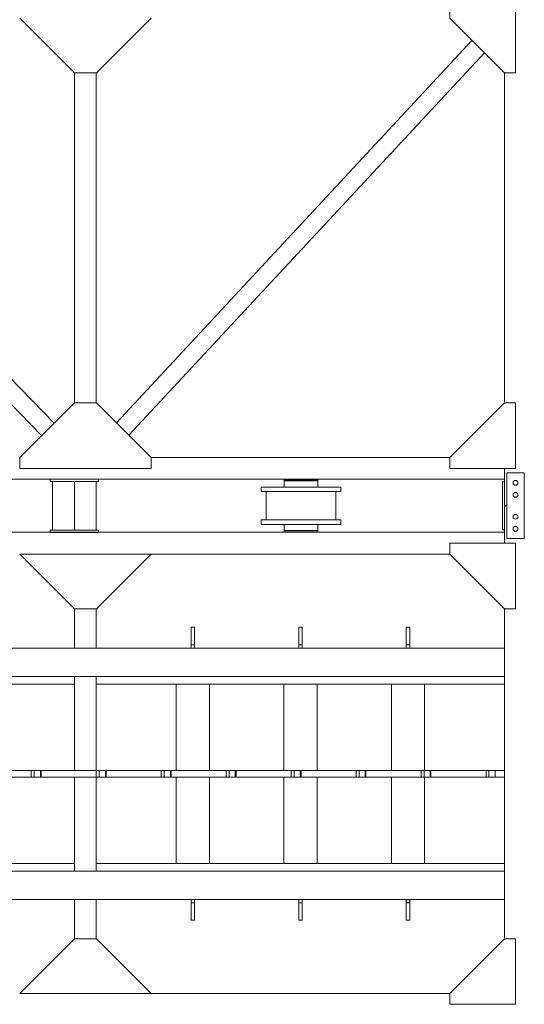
# Model space of a CAD drawing. Header units: millimetres. Extents: x -1413 to 6997, y -739331 to -733391.
# Tile 26 of 47: x 6005 to 6466, y -737183 to -736283. Entities that reach past the tile are written whole.
import ezdxf

# ---------------------------------------------------------------- set-up
doc = ezdxf.new("R2010")
doc.units = ezdxf.units.MM
doc.header["$MEASUREMENT"] = 0
for name, color, linetype, lineweight in [('Side Cradle Stbd', 7, 'Continuous', 0), ('Side Cradle Tower Rail Frame', 7, 'Continuous', 0), ('Side Slip Cradle Stbd', 7, 'Continuous', 0)]:
    doc.layers.add(name, color=color, linetype=linetype, lineweight=lineweight)

# ---------------------------------------------------------------- blocks, each defined once
blk = doc.blocks.new('*U59')
at = {"layer": 'Side Cradle Stbd', "color": 7, "linetype": 'Continuous', "lineweight": 0, "ltscale": 0.200003}
for p, q in [((3213.43, 79.63), (3263.43, 29.63)), ((3333.43, 79.63), (3283.43, 29.63)), ((3263.43, 29.63), (3283.43, 29.63)), ((3213.43, -321.83), (3263.43, -271.83)), ((3263.43, -271.83), (3283.43, -271.83)), ((3333.43, -321.83), (3283.43, -271.83)), ((3213.43, -331.83), (3213.43, -321.83)), ((3333.43, -331.83), (3333.43, -321.83)), ((3213.43, -331.83), (3333.43, -331.83)), ((3658.35, -336.08), (3674.35, -336.08)), ((3658.35, -396.08), (3658.35, -336.08)), ((3674.35, -336.08), (3674.35, -396.08)), ((3654.35, -344.08), (3656.35, -344.08)), ((3654.35, -344.08), (3654.35, -348.98)), ((3666.35, -347.28), (3667.19, -347.11)), ((3668.38, -356.92), (3668.55, -356.08)), ((3667.19, -378.11), (3666.35, -378.28)), ((3654.35, -388.08), (3656.35, -388.08)), ((3664.32, -387.92), (3664.8, -388.63)), ((3674.35, -396.08), (3658.35, -396.08)), ((3213.43, -410.32), (3263.43, -460.32)), ((3333.43, -410.32), (3283.43, -460.32)), ((3263.43, -460.32), (3283.43, -460.32)), ((3213.43, -811.79), (3263.43, -761.79)), ((3263.43, -761.79), (3283.43, -761.79)), ((3333.43, -811.79), (3283.43, -761.79))]:
    blk.add_line(p, q, dxfattribs=at)
at = {"layer": 'Side Cradle Stbd', "color": 7, "linetype": 'Continuous', "lineweight": 0}
for p, q in [((3301.83, -290.23), (3626.58, 59.4)), ((3313.15, -301.56), (3637.9, 48.08)), ((2933.13, 29.71), (3244.76, -290.5)), ((3263.37, 29.68), (3263.37, -271.89)), ((3283.37, -271.83), (3283.37, 29.63)), ((3656.35, -271.83), (3656.35, 29.63)), ((2933.13, 6.77), (3233.45, -301.82)), ((3606.35, -321.83), (3333.43, -321.83)), ((3656.35, -366.08), (3656.35, -331.83)), ((3241.37, -341.83), (2973.37, -341.83)), ((3241.37, -343.83), (3241.37, -341.83)), ((3275.37, -341.83), (3285.37, -341.83)), ((3285.37, -341.83), (3285.37, -343.83)), ((3656.35, -341.83), (3285.37, -341.83)), ((3462.38, -342.32), (3462.38, -341.83)), ((3478.38, -341.83), (3478.38, -342.32)), ((3243.37, -343.83), (3241.37, -343.83)), ((3263.37, -343.83), (3243.37, -343.83)), ((3243.37, -388.44), (3243.37, -343.83)), ((3263.37, -388.44), (3263.37, -343.83)), ((3263.37, -343.83), (3283.37, -343.83)), ((3283.37, -388.44), (3283.37, -343.83)), ((3285.37, -343.83), (3283.37, -343.83)), ((3462.98, -342.32), (3462.88, -342.32)), ((3464.54, -342.32), (3464.5, -342.32)), ((3464.66, -342.32), (3464.54, -342.32)), ((3464.67, -342.32), (3464.66, -342.32)), ((3464.72, -342.32), (3464.67, -342.32)), ((3467.31, -342.32), (3467.03, -342.32)), ((3476.04, -342.32), (3476.03, -342.32)), ((3476.09, -342.32), (3476.04, -342.32)), ((3476.21, -342.32), (3476.09, -342.32)), ((3477.46, -342.32), (3476.21, -342.32)), ((3477.77, -342.32), (3477.46, -342.32)), ((3477.77, -342.32), (3478.38, -342.32)), ((3481.15, -343.32), (3484.46, -343.32)), ((3485.62, -343.32), (3484.46, -343.32)), ((3484.46, -349.02), (3485.62, -349.02)), ((3506.62, -349.02), (3503.86, -349.02)), ((3438.58, -379.02), (3438.58, -353.02)), ((3484.24, -353.02), (3470.38, -353.02)), ((3502.18, -353.02), (3502.18, -379.02)), ((3656.35, -390.32), (3656.35, -366.08)), ((3484.24, -383.02), (3470.38, -383.02)), ((3506.62, -379.02), (3503.86, -379.02)), ((2973.37, -390.32), (3656.35, -390.32)), ((3241.37, -390.44), (3241.37, -388.44)), ((3241.37, -388.44), (3243.37, -388.44)), ((3243.37, -388.44), (3263.37, -388.44)), ((3283.37, -388.44), (3263.37, -388.44)), ((3285.37, -390.44), (3275.37, -390.44)), ((3283.37, -388.44), (3285.37, -388.44)), ((3285.37, -388.44), (3285.37, -390.44)), ((3462.38, -390.32), (3462.38, -389.72)), ((3478.38, -389.72), (3478.38, -390.32)), ((3481.15, -389.72), (3484.46, -389.72)), ((3485.62, -389.72), (3484.46, -389.72)), ((3213.43, -410.32), (3606.35, -410.32)), ((3263.37, -496.15), (3263.37, -460.27)), ((3283.37, -460.32), (3283.37, -496.15)), ((3656.35, -496.15), (3656.35, -460.32)), ((3263.37, -608.05), (3263.37, -529.15)), ((3283.37, -529.15), (3283.37, -608.05)), ((3656.35, -608.05), (3656.35, -529.15)), ((3263.37, -692.96), (3263.37, -614.05)), ((3283.37, -614.05), (3283.37, -692.96)), ((3656.35, -692.96), (3656.35, -614.05)), ((3263.37, -761.84), (3263.37, -725.96)), ((3283.37, -725.96), (3283.37, -761.79)), ((3656.35, -761.79), (3656.35, -725.96)), ((3606.35, -811.79), (3213.43, -811.79))]:
    blk.add_line(p, q, dxfattribs=at)
at = {"layer": 'Side Cradle Stbd', "color": 7, "linetype": 'Continuous', "lineweight": 0, "ltscale": 0.200003, "flags": 128}
for points in [[(3666.35, 29.63), (3666.35, 89.63), (3606.35, 89.63), (3606.35, 79.63), (3656.35, 29.63), (3666.35, 29.63)], [(3666.35, -271.83), (3666.35, -331.83), (3606.35, -331.83), (3606.35, -321.83), (3656.35, -271.83), (3666.35, -271.83)], [(3654.35, -388.08), (3654.35, -376.08), (3654.35, -366.08), (3654.35, -348.98)], [(3666.35, -347.28), (3665.51, -347.11), (3664.8, -346.63), (3664.32, -345.92), (3664.15, -345.08), (3664.32, -344.24), (3664.8, -343.52), (3665.51, -343.05), (3666.35, -342.88), (3667.19, -343.05), (3667.91, -343.52), (3668.38, -344.24), (3668.55, -345.08), (3668.38, -345.92), (3667.91, -346.63), (3667.19, -347.11)], [(3668.38, -356.92), (3667.91, -357.63), (3667.19, -358.11), (3666.35, -358.28), (3665.51, -358.11), (3664.8, -357.63), (3664.32, -356.92), (3664.15, -356.08), (3664.32, -355.24), (3664.8, -354.52), (3665.51, -354.05), (3666.35, -353.88), (3667.19, -354.05), (3667.91, -354.52), (3668.38, -355.24), (3668.55, -356.08)], [(3667.19, -378.11), (3667.91, -377.63), (3668.38, -376.92), (3668.55, -376.08), (3668.38, -375.24), (3667.91, -374.52), (3667.19, -374.05), (3666.35, -373.88), (3665.51, -374.05), (3664.8, -374.52), (3664.32, -375.24), (3664.15, -376.08), (3664.32, -376.92), (3664.8, -377.63), (3665.51, -378.11), (3666.35, -378.28)], [(3664.32, -387.92), (3664.15, -387.08), (3664.32, -386.24), (3664.8, -385.52), (3665.51, -385.05), (3666.35, -384.88), (3667.19, -385.05), (3667.91, -385.52), (3668.38, -386.24), (3668.55, -387.08), (3668.38, -387.92), (3667.91, -388.63), (3667.19, -389.11), (3666.35, -389.28), (3665.51, -389.11), (3664.8, -388.63)], [(3666.35, -460.32), (3666.35, -400.32), (3606.35, -400.32), (3606.35, -410.32), (3656.35, -460.32), (3666.35, -460.32)], [(3666.35, -761.79), (3666.35, -821.79), (3606.35, -821.79), (3606.35, -811.79), (3656.35, -761.79), (3666.35, -761.79)]]:
    blk.add_lwpolyline(points, dxfattribs=at)
at = {"layer": 'Side Cradle Stbd', "color": 7, "linetype": 'Continuous', "lineweight": 0, "flags": 128}
for points in [[(3241.37, -341.83), (3245.27, -341.83), (3263.37, -341.83), (3275.37, -341.83)], [(3434.14, -353.02), (3434.14, -353.02), (3434.14, -349.02), (3436.89, -349.02), (3444.75, -349.02), (3456.51, -349.02), (3470.38, -349.02), (3484.24, -349.02), (3496, -349.02), (3503.86, -349.02)], [(3485.62, -343.32), (3485.62, -343.32), (3485.62, -342.32), (3484.46, -342.32), (3481.15, -342.32), (3476.21, -342.32), (3470.38, -342.32), (3464.54, -342.32), (3459.6, -342.32), (3456.3, -342.32), (3455.14, -342.32), (3455.14, -343.32), (3455.14, -343.32)], [(3470.38, -343.32), (3464.54, -343.32), (3459.6, -343.32), (3456.3, -343.32), (3455.14, -343.32), (3455.14, -349.02)], [(3456.51, -349.02), (3456.3, -349.02), (3456.3, -349.02), (3456.15, -349.02), (3455.14, -349.02), (3455.14, -349.02), (3455.14, -349.02)], [(3459.6, -349.02), (3459.6, -349.02), (3459.18, -349.02), (3456.51, -349.02)], [(3464.54, -349.02), (3464.54, -349.02), (3463.92, -349.02), (3459.6, -349.02), (3459.6, -349.02)], [(3462.88, -342.32), (3462.38, -342.32), (3462.38, -342.32)], [(3464.5, -342.32), (3462.98, -342.32), (3462.98, -342.32), (3462.98, -342.32)], [(3470.38, -343.32), (3464.54, -343.32), (3464.54, -343.32)], [(3467.03, -342.32), (3464.72, -342.32), (3464.72, -342.32)], [(3481.15, -343.32), (3476.21, -343.32), (3470.38, -343.32), (3470.38, -343.32)], [(3485.62, -349.02), (3485.62, -343.32), (3485.62, -343.32)], [(3506.62, -349.02), (3506.62, -353.02), (3506.62, -353.02)], [(3434.14, -353.02), (3436.89, -353.02), (3444.75, -353.02), (3456.51, -353.02), (3470.38, -353.02)], [(3484.24, -353.02), (3496, -353.02), (3503.86, -353.02), (3506.62, -353.02)], [(3658.35, -366.08), (3656.35, -366.08), (3656.35, -366.08)], [(3434.14, -383.02), (3434.14, -383.02), (3434.14, -379.02), (3436.89, -379.02), (3444.75, -379.02), (3456.51, -379.02), (3470.38, -379.02), (3484.24, -379.02), (3496, -379.02), (3503.86, -379.02)], [(3434.14, -383.02), (3436.89, -383.02), (3444.75, -383.02), (3456.51, -383.02), (3470.38, -383.02)], [(3455.14, -383.02), (3455.14, -388.72), (3455.14, -388.72)], [(3484.24, -383.02), (3496, -383.02), (3503.86, -383.02), (3506.62, -383.02)], [(3485.62, -388.72), (3485.62, -388.72), (3485.62, -383.02)], [(3506.62, -379.02), (3506.62, -383.02), (3506.62, -383.02)], [(3275.37, -390.44), (3263.37, -390.44), (3245.27, -390.44), (3241.37, -390.44)], [(3455.14, -388.72), (3455.14, -388.72), (3455.14, -389.72), (3455.14, -389.72)], [(3470.38, -388.72), (3470.38, -388.72), (3464.54, -388.72), (3459.6, -388.72), (3456.3, -388.72), (3455.14, -388.72)], [(3481.15, -389.72), (3476.21, -389.72), (3470.38, -389.72), (3464.54, -389.72), (3459.6, -389.72), (3456.3, -389.72), (3455.14, -389.72)], [(3485.62, -389.72), (3485.62, -389.72), (3485.62, -388.72), (3484.46, -388.72), (3481.15, -388.72), (3476.21, -388.72), (3470.38, -388.72), (3470.38, -388.72)], [(3656.35, -400.32), (3656.35, -390.32), (3656.35, -390.32)]]:
    blk.add_lwpolyline(points, dxfattribs=at)
at = {"layer": 'Side Cradle Tower Rail Frame', "color": 7, "linetype": 'Continuous', "lineweight": 0}
for p, q in [((3370.01, -477.15), (3373.21, -477.15)), ((3370.01, -477.15), (3370.01, -493.15)), ((3373.21, -493.15), (3373.21, -477.15)), ((3468.27, -477.15), (3471.47, -477.15)), ((3468.27, -477.15), (3468.27, -493.15)), ((3471.47, -493.15), (3471.47, -477.15)), ((3566.51, -477.15), (3569.71, -477.15)), ((3566.51, -477.15), (3566.51, -493.15)), ((3569.71, -493.15), (3569.71, -477.15)), ((3370.01, -493.15), (3373.21, -493.15)), ((3370.01, -493.15), (3370.01, -496.15)), ((3373.21, -496.15), (3373.21, -493.15)), ((3468.27, -493.15), (3471.47, -493.15)), ((3468.27, -493.15), (3468.27, -496.15)), ((3471.47, -496.15), (3471.47, -493.15)), ((3566.51, -493.15), (3569.71, -493.15)), ((3566.51, -493.15), (3566.51, -496.15)), ((3569.71, -496.15), (3569.71, -493.15)), ((3656.35, -496.15), (2933.13, -496.15)), ((3656.35, -522.15), (3656.35, -496.15)), ((2933.13, -522.15), (3656.35, -522.15)), ((2933.13, -529.15), (3263.37, -529.15)), ((3263.37, -529.15), (3263.37, -522.15)), ((3283.37, -522.15), (3283.37, -529.15)), ((3283.37, -529.15), (3656.35, -529.15)), ((3356.4, -529.15), (3356.4, -608.05)), ((3386.83, -529.15), (3386.83, -608.05)), ((3454.65, -529.15), (3454.65, -608.05)), ((3485.08, -529.15), (3485.08, -608.05)), ((3552.9, -529.15), (3552.9, -608.05)), ((3583.32, -529.15), (3583.32, -608.05)), ((3656.35, -529.15), (3656.35, -522.15)), ((3223.98, -608.05), (3173.67, -608.05)), ((3223.98, -614.05), (3223.98, -608.05)), ((3226.68, -608.05), (3223.98, -608.05)), ((3226.68, -614.05), (3226.68, -608.05)), ((3232.34, -608.05), (3226.68, -608.05)), ((3232.34, -614.05), (3232.34, -608.05)), ((3233.01, -608.05), (3232.34, -608.05)), ((3233.01, -614.05), (3233.01, -608.05)), ((3283.33, -608.05), (3233.01, -608.05)), ((3283.33, -614.05), (3283.33, -608.05)), ((3286.03, -608.05), (3283.33, -608.05)), ((3286.03, -614.05), (3286.03, -608.05)), ((3291.68, -608.05), (3286.03, -608.05)), ((3291.68, -614.05), (3291.68, -608.05)), ((3292.36, -608.05), (3291.68, -608.05)), ((3292.36, -614.05), (3292.36, -608.05)), ((3342.67, -608.05), (3292.36, -608.05)), ((3342.67, -614.05), (3342.67, -608.05)), ((3345.37, -608.05), (3342.67, -608.05)), ((3345.37, -614.05), (3345.37, -608.05)), ((3351.03, -608.05), (3345.37, -608.05)), ((3351.03, -614.05), (3351.03, -608.05)), ((3351.71, -608.05), (3351.03, -608.05)), ((3351.71, -614.05), (3351.71, -608.05)), ((3402.02, -608.05), (3351.71, -608.05)), ((3402.02, -614.05), (3402.02, -608.05)), ((3404.72, -608.05), (3402.02, -608.05)), ((3404.72, -614.05), (3404.72, -608.05)), ((3410.38, -608.05), (3404.72, -608.05)), ((3410.38, -614.05), (3410.38, -608.05)), ((3411.05, -608.05), (3410.38, -608.05)), ((3411.05, -614.05), (3411.05, -608.05)), ((3461.36, -608.05), (3411.05, -608.05)), ((3461.36, -614.05), (3461.36, -608.05)), ((3464.06, -608.05), (3461.36, -608.05)), ((3464.06, -614.05), (3464.06, -608.05)), ((3469.72, -608.05), (3464.06, -608.05)), ((3469.72, -614.05), (3469.72, -608.05)), ((3470.4, -608.05), (3469.72, -608.05)), ((3470.4, -614.05), (3470.4, -608.05)), ((3520.71, -608.05), (3470.4, -608.05)), ((3520.71, -614.05), (3520.71, -608.05)), ((3523.41, -608.05), (3520.71, -608.05)), ((3523.41, -614.05), (3523.41, -608.05)), ((3529.07, -608.05), (3523.41, -608.05)), ((3529.07, -614.05), (3529.07, -608.05)), ((3529.74, -608.05), (3529.07, -608.05)), ((3529.74, -614.05), (3529.74, -608.05)), ((3580.06, -608.05), (3529.74, -608.05)), ((3580.06, -614.05), (3580.06, -608.05)), ((3582.76, -608.05), (3580.06, -608.05)), ((3582.76, -614.05), (3582.76, -608.05)), ((3588.41, -608.05), (3582.76, -608.05)), ((3588.41, -614.05), (3588.41, -608.05)), ((3589.09, -608.05), (3588.41, -608.05)), ((3589.09, -614.05), (3589.09, -608.05)), ((3639.4, -608.05), (3589.09, -608.05)), ((3639.4, -614.05), (3639.4, -608.05)), ((3639.4, -608.05), (3642.1, -608.05)), ((3642.1, -608.05), (3642.1, -614.05)), ((3642.1, -608.05), (3647.73, -608.05)), ((3647.73, -608.05), (3656.35, -608.05)), ((3647.73, -614.05), (3647.73, -608.05)), ((3656.35, -608.05), (3656.35, -614.05)), ((3173.67, -614.05), (3223.98, -614.05)), ((3223.98, -614.05), (3226.68, -614.05)), ((3226.68, -614.05), (3232.34, -614.05)), ((3232.34, -614.05), (3233.01, -614.05)), ((3233.01, -614.05), (3283.33, -614.05)), ((3283.33, -614.05), (3286.03, -614.05)), ((3286.03, -614.05), (3291.68, -614.05)), ((3291.68, -614.05), (3292.36, -614.05)), ((3292.36, -614.05), (3342.67, -614.05)), ((3342.67, -614.05), (3345.37, -614.05)), ((3345.37, -614.05), (3351.03, -614.05)), ((3351.03, -614.05), (3351.71, -614.05)), ((3351.71, -614.05), (3402.02, -614.05)), ((3356.4, -614.05), (3356.4, -692.96)), ((3386.83, -614.05), (3386.83, -692.96)), ((3402.02, -614.05), (3404.72, -614.05)), ((3404.72, -614.05), (3410.38, -614.05)), ((3410.38, -614.05), (3411.05, -614.05)), ((3411.05, -614.05), (3461.36, -614.05)), ((3454.65, -614.05), (3454.65, -692.96)), ((3461.36, -614.05), (3464.06, -614.05)), ((3464.06, -614.05), (3469.72, -614.05)), ((3469.72, -614.05), (3470.4, -614.05)), ((3470.4, -614.05), (3520.71, -614.05)), ((3485.08, -614.05), (3485.08, -692.96)), ((3520.71, -614.05), (3523.41, -614.05)), ((3523.41, -614.05), (3529.07, -614.05)), ((3529.07, -614.05), (3529.74, -614.05)), ((3529.74, -614.05), (3580.06, -614.05)), ((3552.9, -614.05), (3552.9, -692.96)), ((3580.06, -614.05), (3582.76, -614.05)), ((3582.76, -614.05), (3588.41, -614.05)), ((3583.32, -614.05), (3583.32, -692.96)), ((3588.41, -614.05), (3589.09, -614.05)), ((3589.09, -614.05), (3639.4, -614.05)), ((3642.1, -614.05), (3639.4, -614.05)), ((3647.73, -614.05), (3642.1, -614.05)), ((3656.35, -614.05), (3647.73, -614.05)), ((3263.37, -692.96), (2933.13, -692.96)), ((3263.37, -699.96), (3263.37, -692.96)), ((3656.35, -692.96), (3283.37, -692.96)), ((3283.37, -692.96), (3283.37, -699.96)), ((3656.35, -699.96), (3656.35, -692.96)), ((3656.35, -699.96), (2933.13, -699.96)), ((3656.35, -725.96), (3656.35, -699.96)), ((2933.13, -725.96), (3656.35, -725.96)), ((3370.01, -728.96), (3370.01, -725.96)), ((3370.01, -744.96), (3370.01, -728.96)), ((3370.01, -728.96), (3373.21, -728.96)), ((3373.21, -725.96), (3373.21, -728.96)), ((3373.21, -728.96), (3373.21, -744.96)), ((3468.27, -728.96), (3468.27, -725.96)), ((3468.27, -744.96), (3468.27, -728.96)), ((3468.27, -728.96), (3471.47, -728.96)), ((3471.47, -725.96), (3471.47, -728.96)), ((3471.47, -728.96), (3471.47, -744.96)), ((3566.51, -728.96), (3566.51, -725.96)), ((3566.51, -744.96), (3566.51, -728.96)), ((3566.51, -728.96), (3569.71, -728.96)), ((3569.71, -725.96), (3569.71, -728.96)), ((3569.71, -728.96), (3569.71, -744.96)), ((3370.01, -744.96), (3373.21, -744.96)), ((3468.27, -744.96), (3471.47, -744.96)), ((3566.51, -744.96), (3569.71, -744.96))]:
    blk.add_line(p, q, dxfattribs=at)

msp = doc.modelspace()

# ---------------------------------------------------------------- block references
at = {"layer": 'Side Slip Cradle Stbd', "color": 7, "linetype": 'Continuous', "lineweight": 0}
msp.add_blockref('*U59', (2791.75, -736360.85), dxfattribs=at)

doc.saveas('drawing.dxf')
